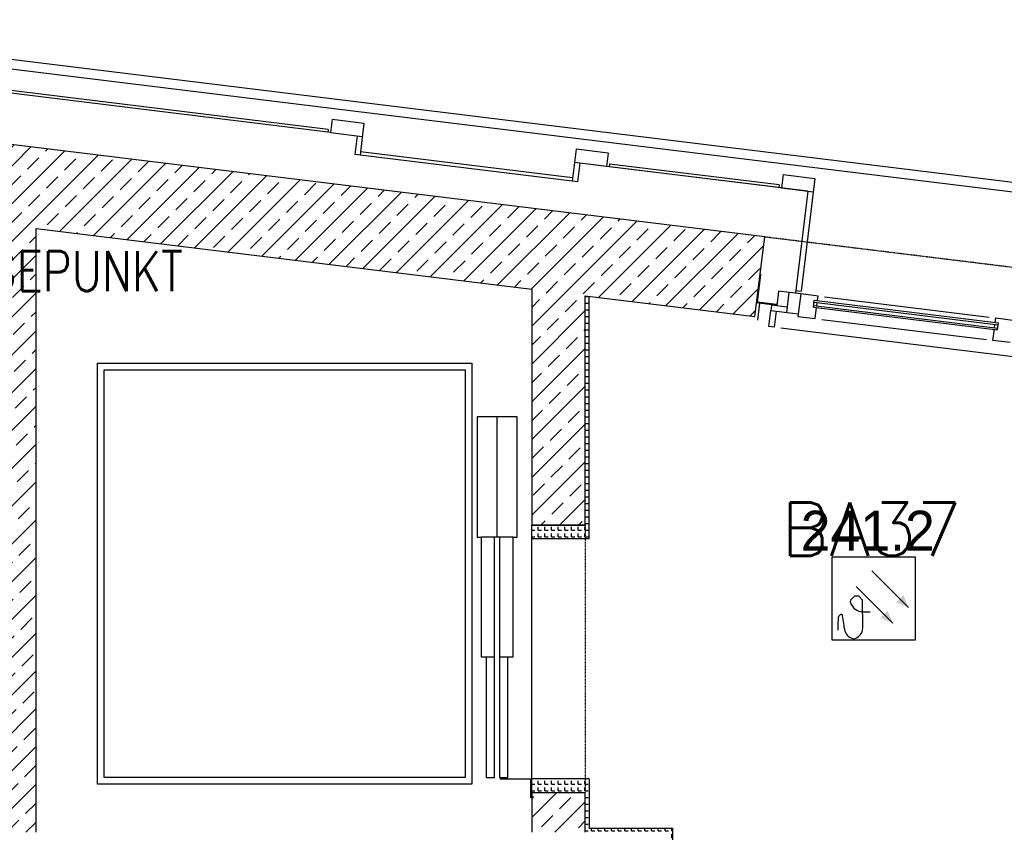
# Model space of a CAD drawing. Header units: millimetres. Extents: x -4577 to 1032787, y -66234 to 201209.
# Tile 201 of 256: x 944 to 4628, y -2484 to 556. Entities that reach past the tile are written whole.
import ezdxf

# ---------------------------------------------------------------- set-up
doc = ezdxf.new("R2010")
doc.units = ezdxf.units.MM
for name, pattern in [('510_5_2OG_ELT_1004$0$11-07-22_DS_2OG$0$AUSGEZOGEN', [0]), ('510_5_2OG_ELT_1004$0$11-07-22_DS_2OG$0$VERDECKT2_S2', [0.17, 0.1, -0.07]), ('510_5_2OG_ELT_1004$0$VERDECKT', [9.525, 6.35, -3.175]), ('VERDECKT', [0.375, 0.25, -0.125])]:
    doc.linetypes.add(name, pattern=pattern)
for name, color, linetype in [('0 TP BMA WP2', 1, 'Continuous'), ('510_5_2OG_ELT_1004$0$11-07-22_DS_2OG$0$Fassade', 8, '510_5_2OG_ELT_1004$0$11-07-22_DS_2OG$0$AUSGEZOGEN'), ('510_5_2OG_ELT_1004$0$11-07-22_DS_2OG$0$Nichttragende_Bauteile', 8, '510_5_2OG_ELT_1004$0$11-07-22_DS_2OG$0$AUSGEZOGEN'), ('510_5_2OG_ELT_1004$0$11-07-22_DS_2OG$0$Tragende_Bauteile', 8, '510_5_2OG_ELT_1004$0$11-07-22_DS_2OG$0$AUSGEZOGEN'), ('510_5_2OG_ELT_1004$0$Brandabschnitt', 6, '510_5_2OG_ELT_1004$0$VERDECKT')]:
    doc.layers.add(name, color=color, linetype=linetype)
doc.layers.add('510_5_2OG_ELT_1004$0$EINFÜGEPUNKT', color=1, linetype='Continuous', plot=False)
doc.styles.add('510_5_2OG_ELT_1004$0$Standard', font='simplex.shx')
pattern_1 = [(0, (1908.297, -66879.192), (25, 25), [12.5, -12.5]), (90, (1908.297, -66879.192), (25, 25), [12.5, -12.5])]
pattern_2 = [(45, (1895.8, -66891.69), (-70.71068, 70.71068), []), (45, (1860.44, -66856.34), (-70.71068, 70.71068), [60, -35])]

# ---------------------------------------------------------------- blocks, each defined once
blk = doc.blocks.new('TP MK')
at = {"layer": '0 TP BMA WP2', "color": 1, "lineweight": 25}
for p, q in [((7163.7, -65284.7), (7163.7, -64973.8)), ((7163.7, -65284.7), (7163.7, -64973.8)), ((7163.7, -64973.8), (7473.8, -64973.8)), ((7163.7, -64973.8), (7473.8, -64973.8)), ((7473.8, -64973.8), (7473.8, -65284.7)), ((7473.8, -64973.8), (7473.8, -65284.7)), ((7311.9, -65025.8), (7449.2, -65162.7)), ((7253.4, -65084.5), (7389.9, -65221.1)), ((7246.9, -65121), (7232.3, -65135.7)), ((7262.7, -65121), (7246.9, -65121)), ((7277.4, -65135.7), (7262.7, -65121)), ((7232.3, -65135.7), (7231.1, -65143.6)), ((7231.1, -65143.6), (7231.1, -65141.3)), ((7231.1, -65141.3), (7232.2, -65144.9)), ((7278.5, -65238.3), (7277.4, -65135.7)), ((7185.5, -65201.3), (7184.6, -65227.6)), ((7194.9, -65189.7), (7189.2, -65194.1)), ((7208.8, -65230.7), (7202, -65192.7)), ((7277.9, -65178.8), (7305.5, -65178.8)), ((7184.6, -65227.6), (7184.6, -65248)), ((7208.8, -65238.8), (7208.8, -65230.7)), ((7276.8, -65247.6), (7278.5, -65238.3)), ((7473.8, -65284.7), (7163.7, -65284.7)), ((7473.8, -65284.7), (7163.7, -65284.7))]:
    blk.add_line(p, q, dxfattribs=at)
for centre, major_axis, start_param, end_param in [((7277.9, -65131.1), (33.7, 33.7), 2.650429, 3.926991), ((7195, -65201.6), (-6.75, 6.75), -0.129703, 0.752392), ((7197.8, -65193.5), (3.37, 3.37), 0.007458, 1.441094), ((7192.7, -65194.4), (-6.75, 6.75), 4.103319, 4.400643), ((7249.5, -65238.7), (28.8, 28.8), 2.360714, 3.540178), ((7246.8, -65257), (16.3, 16.3), 3.348818, 3.883345), ((7234.7, -65238.4), (30.5, 30.5), 4.18638, 5.282292)]:
    blk.add_ellipse(centre, major_axis=major_axis, ratio=1, start_param=start_param, end_param=end_param, dxfattribs=at)
for points in [[(7403, -65143.7), (7430.1, -65116.6), (7449.2, -65162.7), (7430.1, -65116.6)], [(7343.8, -65202), (7370.9, -65174.9), (7389.9, -65221.1), (7370.9, -65174.9)]]:
    blk.add_solid(points, dxfattribs=at)
blk = doc.blocks.new('510_5_2OG_ELT_1004')
at = {"layer": '510_5_2OG_ELT_1004$0$11-07-22_DS_2OG$0$Nichttragende_Bauteile', "linetype": 'Continuous'}
h = blk.add_hatch(dxfattribs=at)
h.set_pattern_fill('MUSTER_NA', color=256, scale=12.5, style=0, pattern_type=2)
h.set_pattern_definition(pattern_1)
h.paths.add_polyline_path([(3060.1, -476.5), (3060.1, -1335.4), (2860.1, -1335.4), (2860.1, -1384.1), (3075.1, -1384.1), (3075.1, -478.3)], flags=0)
h = blk.add_hatch(dxfattribs=at)
h.set_pattern_fill('MUSTER_NA', color=256, scale=12.5, style=0, pattern_type=2)
h.set_pattern_definition(pattern_1)
h.paths.add_polyline_path([(2860.1, -2284.1), (2860.1, -2335.4), (3060.1, -2335.4), (3060.1, -2484.1), (3075.1, -2484.1), (3075.1, -2284.1)], flags=0)
h = blk.add_hatch(dxfattribs=at)
h.set_pattern_fill('MUSTER_NA', color=256, scale=12.5, style=0, pattern_type=2)
h.set_pattern_definition(pattern_1)
h.paths.add_polyline_path([(3075.1, -2469.1), (3075.1, -2484.1), (3386.8, -2484.1), (3386.8, -2469.1)], flags=0)
h = blk.add_hatch(dxfattribs=at)
h.set_pattern_fill('MUSTER_NA', color=256, scale=12.5, style=0, pattern_type=2)
h.set_pattern_definition(pattern_1)
h.paths.add_polyline_path([(3386.8, -2484.1), (3371.8, -2484.1), (3371.8, -2784.1), (3386.8, -2784.1)], flags=0)
at = {"layer": '510_5_2OG_ELT_1004$0$11-07-22_DS_2OG$0$Tragende_Bauteile', "linetype": 'Continuous'}
h = blk.add_hatch(dxfattribs=at)
h.set_pattern_fill('SCHRAFFUR_16', color=256, scale=1000, style=0, pattern_type=2)
h.set_pattern_definition(pattern_2)
h.paths.add_polyline_path([(-178.2, -78.9), (3694.7, -554.4), (3731.2, -256.6), (-178.2, 223.4)], flags=0)
h = blk.add_hatch(dxfattribs=at)
h.set_pattern_fill('SCHRAFFUR_16', color=256, scale=1000, style=0, pattern_type=2)
h.set_pattern_definition(pattern_2)
h.paths.add_polyline_path([(655.1, -181.2), (655.1, -2484.1), (1005.1, -2484.1), (1005.1, -224.2)], flags=0)
h = blk.add_hatch(dxfattribs=at)
h.set_pattern_fill('SCHRAFFUR_16', color=256, scale=1000, style=0, pattern_type=2)
h.set_pattern_definition(pattern_2)
h.paths.add_polyline_path([(2860.1, -451.9), (2860.1, -1335.4), (3060.1, -1335.4), (3060.1, -476.5)], flags=0)
h = blk.add_hatch(dxfattribs=at)
h.set_pattern_fill('SCHRAFFUR_16', color=256, scale=1000, style=0, pattern_type=2)
h.set_pattern_definition(pattern_2)
h.paths.add_polyline_path([(3060.1, -2484.1), (3060.1, -2335.4), (2860.1, -2335.4), (2860.1, -2484.1)], flags=0)
at = {"layer": '510_5_2OG_ELT_1004$0$11-07-22_DS_2OG$0$Fassade', "linetype": '510_5_2OG_ELT_1004$0$11-07-22_DS_2OG$0$AUSGEZOGEN'}
for p, q in [((14375.1, -1245.3), (-298.5, 556.4)), ((14370.7, -1280.9), (-302.9, 520.8)), ((2098, 145.4), (-312.6, 441.4)), ((2106.7, 134.3), (-302.6, 430.1)), ((2112.8, 183.9), (2106.7, 134.3)), ((2112.8, 183.9), (2231.9, 169.3)), ((2231.9, 169.3), (2217.3, 50.2)), ((2098, 145.4), (2096.8, 135.5)), ((2106.7, 134.3), (2225.9, 119.6)), ((2206, 122.1), (2197.5, 52.6)), ((3031.2, -49.8), (2197.5, 52.6)), ((3012.8, -35.4), (2218.8, 62.1)), ((3026, 71.8), (3011.4, -47.3)), ((3145.1, 57.1), (3026, 71.8)), ((3145.1, 57.1), (3139, 7.5)), ((3139, 7.5), (3019.9, 22.1)), ((3039.7, 19.7), (3031.2, -49.8)), ((3893.3, -85.1), (3039.7, 19.7)), ((3150.1, 16.2), (3148.9, 6.3)), ((3784.2, -71.7), (3148.9, 6.3)), ((3785.4, -61.8), (3150.1, 16.2)), ((3800.2, -23.3), (3794.1, -72.9)), ((3800.2, -23.3), (3919.3, -37.9)), ((3785.4, -61.8), (3784.2, -71.7)), ((3794.1, -72.9), (3913.2, -87.5)), ((3919.3, -37.9), (3867.5, -459.7)), ((3893.3, -85.1), (3846.4, -467.2)), ((3714.1, -396), (3700.7, -505.1)), ((3704.3, -500.5), (3717.1, -396.3)), ((3717.1, -396.3), (3714.1, -396)), ((3714.1, -396), (3717.1, -396.3)), ((3782.9, -459.4), (3776.1, -514.3)), ((3866.3, -469.7), (3782.9, -459.4)), ((3821.6, -464.2), (3812.5, -538.6)), ((3847.6, -457.2), (3867.5, -459.7)), ((3866.3, -469.7), (3855.9, -554)), ((3930.8, -477.6), (3866.3, -469.7)), ((3928.7, -494.5), (3930.8, -477.6)), ((3775.6, -512.3), (3701, -503.1)), ((3776, -509.3), (3704.3, -500.5)), ((3705.1, -567.8), (3712.9, -504.6)), ((3756.3, -511.9), (3753.9, -531.4)), ((3814.9, -519.1), (3756.3, -511.9)), ((3775.6, -512.3), (3776, -509.3)), ((3913.6, -518.8), (3916.8, -493)), ((3914.4, -512.9), (4603.2, -597.4)), ((3915.8, -501), (4604.6, -585.5)), ((3916.8, -493), (4605.6, -577.6)), ((3926.3, -514.3), (3927.7, -502.4)), ((3955.6, -480.6), (4571, -556.2)), ((3746.6, -591), (3753.9, -531.4)), ((3753.9, -531.4), (3857.1, -544.1)), ((3773.7, -533.9), (3766.4, -593.4)), ((3913.6, -518.8), (4602.5, -603.4)), ((3920.4, -562), (3925.5, -520.3)), ((3855.9, -554), (3920.4, -562)), ((3945.2, -565), (4560.6, -640.6)), ((4591.3, -596), (4592.7, -584.1)), ((4593.7, -576.1), (4595.8, -559.3)), ((4595.8, -559.3), (4660.3, -567.2)), ((4602.5, -603.4), (4605.6, -577.6)), ((3766.4, -593.4), (3746.6, -591)), ((3791.2, -596.5), (4702.4, -708.4)), ((4585.4, -643.6), (4590.5, -601.9)), ((4649.9, -651.5), (4585.4, -643.6))]:
    blk.add_line(p, q, dxfattribs=at)
at = {"layer": '510_5_2OG_ELT_1004$0$11-07-22_DS_2OG$0$Fassade', "linetype": '510_5_2OG_ELT_1004$0$11-07-22_DS_2OG$0$VERDECKT2_S2'}
blk.add_line((3060.1, -1335.4), (3060.1, -2335.4), dxfattribs=at)
at = {"layer": '510_5_2OG_ELT_1004$0$11-07-22_DS_2OG$0$Nichttragende_Bauteile', "linetype": '510_5_2OG_ELT_1004$0$11-07-22_DS_2OG$0$AUSGEZOGEN'}
for p, q in [((3075.1, -1384.1), (3075.1, -478.3)), ((1235.1, -729.1), (2635.1, -729.1)), ((1235.1, -2304.1), (1235.1, -729.1)), ((2635.1, -729.1), (2635.1, -2304.1)), ((1260.1, -754.1), (2610.1, -754.1)), ((1260.1, -2279.1), (1260.1, -754.1)), ((2610.1, -754.1), (2610.1, -2279.1)), ((2805.1, -929.1), (2655.1, -929.1)), ((2655.1, -929.1), (2655.1, -1379.1)), ((2730.1, -1379.1), (2730.1, -929.1)), ((2805.1, -1379.1), (2805.1, -929.1)), ((2860.1, -1335.4), (3060.1, -1335.4)), ((2860.1, -1335.4), (3060.1, -1335.4)), ((2655.1, -1379.1), (2670.1, -1379.1)), ((2730.1, -1379.1), (2670.1, -1379.1)), ((2670.1, -1379.1), (2670.1, -1829.1)), ((2720.1, -2279.1), (2720.1, -1379.1)), ((2790.1, -1379.1), (2730.1, -1379.1)), ((2740.1, -2279.1), (2740.1, -1379.1)), ((2790.1, -1829.1), (2790.1, -1379.1)), ((2790.1, -1379.1), (2805.1, -1379.1)), ((2860.1, -1384.1), (3075.1, -1384.1)), ((2720.1, -1829.1), (2670.1, -1829.1)), ((2690.1, -2279.1), (2690.1, -1829.1)), ((2790.1, -1829.1), (2740.1, -1829.1)), ((2770.1, -2279.1), (2770.1, -1829.1)), ((2610.1, -2279.1), (1260.1, -2279.1)), ((2690.1, -2279.1), (2720.1, -2279.1)), ((2740.1, -2279.1), (2770.1, -2279.1)), ((2635.1, -2304.1), (1235.1, -2304.1)), ((2740.1, -2284.1), (2855.1, -2284.1)), ((2855.1, -2284.1), (2855.1, -2355.6)), ((3075.1, -2284.1), (2860.1, -2284.1)), ((3075.1, -2284.1), (3075.1, -2469.1)), ((2860.1, -2335.4), (3060.1, -2335.4)), ((2860.1, -2335.4), (3060.1, -2335.4)), ((3075.1, -2469.1), (3386.8, -2469.1)), ((3386.8, -2469.1), (3386.8, -2784.1))]:
    blk.add_line(p, q, dxfattribs=at)
at = {"layer": '510_5_2OG_ELT_1004$0$11-07-22_DS_2OG$0$Tragende_Bauteile', "linetype": '510_5_2OG_ELT_1004$0$11-07-22_DS_2OG$0$AUSGEZOGEN'}
for p, q in [((3731.2, -256.6), (-178.2, 223.4)), ((1005.1, -224.2), (2860.1, -451.9)), ((1005.1, -2484.1), (1005.1, -224.2)), ((3694.7, -554.4), (3731.2, -256.6)), ((2860.1, -451.9), (2860.1, -1335.4)), ((3060.1, -476.5), (3694.7, -554.4)), ((3060.1, -1335.4), (3060.1, -476.5)), ((2860.1, -2335.4), (2860.1, -1335.4)), ((3060.1, -1335.4), (2860.1, -1335.4)), ((2860.1, -2335.4), (3060.1, -2335.4)), ((2860.1, -2335.4), (2860.1, -2484.1)), ((3060.1, -2484.1), (3060.1, -2335.4))]:
    blk.add_line(p, q, dxfattribs=at)
at = {"layer": '510_5_2OG_ELT_1004$0$11-07-22_DS_2OG$0$Tragende_Bauteile', "linetype": '510_5_2OG_ELT_1004$0$11-07-22_DS_2OG$0$VERDECKT2_S2'}
blk.add_line((4842.9, -393.1), (3731.2, -256.6), dxfattribs=at)
at = {"layer": '510_5_2OG_ELT_1004$0$Brandabschnitt', "lineweight": 25, "insert": (3792.5, -1249.4), "char_height": 200, "width": 2427.901, "attachment_point": 1, "style": '510_5_2OG_ELT_1004$0$Standard'}
blk.add_mtext('BA37', dxfattribs=at)
at = {"layer": '510_5_2OG_ELT_1004$0$EINFÜGEPUNKT', "lineweight": 25, "style": '510_5_2OG_ELT_1004$0$Standard', "width": 0.8}
blk.add_text('EINFÜGEPUNKT', height=150, dxfattribs=at).set_placement((366.9, -459, 122100))

msp = doc.modelspace()

# ---------------------------------------------------------------- block references
msp.add_blockref('510_5_2OG_ELT_1004', (0, -0.1))
at = {"layer": '0 TP BMA WP2', "color": 7, "linetype": 'VERDECKT', "lineweight": 25}
msp.add_blockref('TP MK', (-3179.7, 63520.1), dxfattribs=at)

# ---------------------------------------------------------------- texts
at = {"layer": '0 TP BMA WP2', "linetype": 'VERDECKT', "lineweight": 25}
msp.add_text('241.2', height=150, dxfattribs=at).set_placement((3865.9, -1430.9))

doc.saveas('drawing.dxf')
